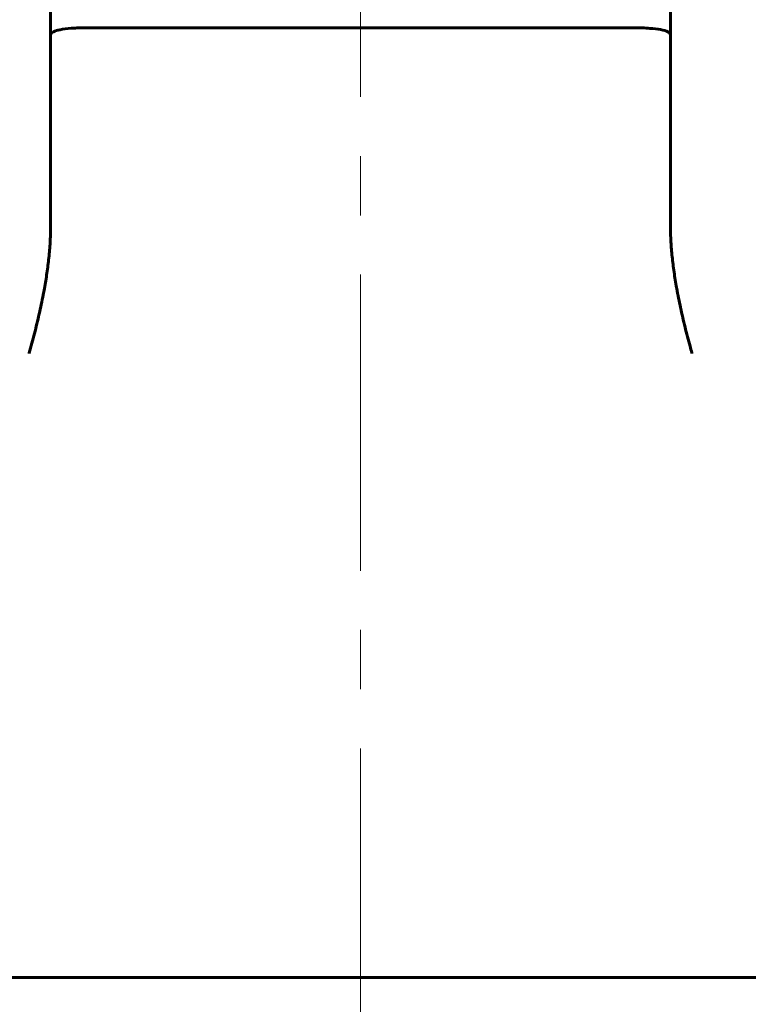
# Model space of a CAD drawing. Header units: millimetres. Extents: x 0 to 210, y 0 to 297.
# Tile 22 of 29: x 143 to 161, y 204 to 229. Entities that reach past the tile are written whole.
import ezdxf

# ---------------------------------------------------------------- set-up
doc = ezdxf.new("R2010")
doc.units = ezdxf.units.MM
for name, pattern in [('K5LT_AXLED', [12, 7.5, -1.5, 1.5, -1.5]), ('K5LT_BASIC', [0]), ('K5LT_THIN', [0])]:
    doc.linetypes.add(name, pattern=pattern)
doc.layers.add('Системный слой', color=7, linetype='Continuous')
doc.layers.add('Системный слой (1)', color=7, linetype='Continuous', true_color=0x6c6c6c)
doc.styles.add('KDIMTEXTSTYLE', font='txt', dxfattribs={"width": 0.96, "oblique": 15, "height": 5})
doc.styles.add('KTEXTSTYLE', font='txt', dxfattribs={"width": 0.96, "height": 5})
doc.dimstyles.new('KDIMSTYLE (1.00)', dxfattribs={"dimtxt": 5, "dimasz": 1, "dimexe": 2, "dimexo": 0, "dimgap": 1, "dimtad": 1, "dimtxsty": 'KDIMTEXTSTYLE', "dimsah": 1, "dimcen": 0, "dimdle": 1, "dimadec": 0, "dimazin": 0, "dimtfac": 0.667, "dimtmove": 0, "dimatfit": 3, "dimfxl": 1, "dimtvp": 1, "dimtolj": 1, "dimtzin": 0, "dimarcsym": 0})

# ---------------------------------------------------------------- blocks, each defined once
blk = doc.blocks.new('U115')
at = {"layer": 'Системный слой (1)', "color": 143, "linetype": 'K5LT_BASIC', "lineweight": 60, "true_color": 0x33acca}
for p, q in [((143.617, 236.877), (143.617, 236.644)), ((143.617, 236.644), (143.617, 228.711))]:
    blk.add_line(p, q, dxfattribs=at)
blk = doc.blocks.new('U117')
at = {"layer": 'Системный слой (1)', "color": 143, "linetype": 'K5LT_BASIC', "lineweight": 60, "true_color": 0x33acca}
for p, q in [((159.331, 236.644), (159.331, 236.877)), ((159.331, 228.71), (159.331, 236.644))]:
    blk.add_line(p, q, dxfattribs=at)
blk = doc.blocks.new('D8')
at = {"layer": 'Системный слой (1)'}
for points in [[(124.474, 258.356), (124.974, 259.014), (119.974, 258.356), (124.974, 257.698)], [(182.974, 258.356), (177.974, 259.014), (178.474, 258.356), (177.974, 257.698)]]:
    blk.add_hatch(color=7, dxfattribs=at).paths.add_polyline_path(points)
at = {"layer": 'Системный слой (1)', "color": 7, "linetype": 'K5LT_THIN', "lineweight": 18, "true_color": 0xffffff}
for p, q in [((119.974, 165.544), (119.974, 260.356)), ((182.974, 165.544), (182.974, 260.356)), ((119.974, 258.356), (124.974, 259.014)), ((124.974, 259.014), (124.474, 258.356)), ((178.474, 258.356), (177.974, 259.014)), ((177.974, 259.014), (182.974, 258.356)), ((124.974, 257.698), (119.974, 258.356)), ((119.974, 258.356), (182.974, 258.356)), ((124.474, 258.356), (124.974, 257.698)), ((182.974, 258.356), (177.974, 257.698)), ((177.974, 257.698), (178.474, 258.356))]:
    blk.add_line(p, q, dxfattribs=at)
blk.add_wipeout([(145.802, 259.356), (145.802, 266.738), (156.693, 266.738), (156.693, 259.356)]).dxf.layer = 'Системный слой (1)'
at = {"layer": 'Системный слой (1)', "color": 7, "char_height": 5, "attachment_point": 1, "style": 'KTEXTSTYLE'}
for s, insert in [('\\fArial|b0|c204|p34;\\H5.0;\\W1.000;\\Q15;\\fGOST Type AU|b0|i0|c204|p34;\\Q15;\\W0.960;⌀', (145.802, 265.944)), ('\\fArial|b0|c204|p34;\\H5.0;\\W1.000;\\Q15;\\fGOST Type AU|b0|i0|c204|p34;\\Q15;\\W0.960;63', (149.109, 265.944))]:
    blk.add_mtext(s, dxfattribs=dict(at, insert=insert))
blk = doc.blocks.new('KDIMARROW_01')
at = {"layer": 'Системный слой'}
blk.add_hatch(color=0, dxfattribs=at).paths.add_polyline_path([(-5, -0.658), (0, 0), (-5, 0.658), (-4.5, 0)])
at = {"layer": 'Системный слой', "color": 0, "linetype": 'K5LT_THIN', "lineweight": 18}
for p, q in [((-4.5, 0), (-5, 0.658)), ((-5, 0.658), (0, 0)), ((0, 0), (-5, -0.658)), ((-5, -0.658), (-4.5, 0))]:
    blk.add_line(p, q, dxfattribs=at)
at = {"layer": 'Системный слой (1)', "color": 0, "linetype": 'K5LT_THIN', "lineweight": 18}
blk.add_line((151.474, 130.644), (150.474, 130.644), dxfattribs=at)

msp = doc.modelspace()

# ---------------------------------------------------------------- linework, layer by layer
at = {"layer": 'Системный слой (1)', "color": 143, "linetype": 'K5LT_BASIC', "lineweight": 60, "true_color": 0x33acca}
for p, q in [((143.617, 228.711), (143.617, 223.83)), ((158.458, 228.894), (144.49, 228.894)), ((159.331, 223.83), (159.331, 228.71)), ((137.694, 204.844), (165.254, 204.844))]:
    msp.add_line(p, q, dxfattribs=at)
for points, knots in [([(143.617, 228.711), (143.617, 228.714), (143.617, 228.718), (143.623, 228.75), (143.647, 228.775), (143.731, 228.817), (143.787, 228.833), (143.936, 228.862), (144.032, 228.874), (144.184, 228.885), (144.232, 228.888), (144.322, 228.892), (144.363, 228.893), (144.434, 228.894), (144.462, 228.894), (144.49, 228.894)], [-0.1588419, -0.1588419, -0.1588419, -0.1588419, -0.1543354, -0.1543354, -0.1164914, -0.1164914, -0.0815533, -0.0815533, -0.0415051, -0.0415051, -0.024235, -0.024235, -0.0096871, -0.0096871, 0, 0, 0, 0]), ([(158.458, 228.894), (158.475, 228.894), (158.492, 228.894), (158.543, 228.894), (158.577, 228.893), (158.68, 228.89), (158.747, 228.886), (158.91, 228.874), (159.001, 228.863), (159.158, 228.834), (159.221, 228.816), (159.309, 228.77), (159.331, 228.742), (159.331, 228.71)], [0, 0, 0, 0, 0.0057615, 0.0057615, 0.0176604, 0.0176604, 0.0415943, 0.0415943, 0.0791647, 0.0791647, 0.1185742, 0.1185742, 0.1589194, 0.1589194, 0.1589194, 0.1589194]), ([(143.073, 220.648), (143.075, 220.652), (143.076, 220.656), (143.122, 220.824), (143.166, 220.987), (143.25, 221.316), (143.29, 221.482), (143.364, 221.808), (143.398, 221.97), (143.439, 222.184), (143.449, 222.238), (143.483, 222.425), (143.505, 222.555), (143.543, 222.815), (143.559, 222.943), (143.587, 223.201), (143.598, 223.332), (143.612, 223.585), (143.616, 223.708), (143.617, 223.83)], [-0.2987689, -0.2987689, -0.2987689, -0.2987689, -0.2976359, -0.2976359, -0.2539599, -0.2539599, -0.2097078, -0.2097078, -0.1663667, -0.1663667, -0.1518552, -0.1518552, -0.1158012, -0.1158012, -0.0787998, -0.0787998, -0.0393999, -0.0393999, -0.0000235, -0.0000235, -0.0000235, -0.0000235]), ([(159.331, 223.83), (159.333, 223.711), (159.336, 223.591), (159.35, 223.347), (159.36, 223.224), (159.386, 222.969), (159.403, 222.838), (159.441, 222.576), (159.462, 222.446), (159.487, 222.306), (159.488, 222.298), (159.519, 222.13), (159.551, 221.969), (159.621, 221.643), (159.66, 221.478), (159.74, 221.151), (159.782, 220.99), (159.841, 220.772), (159.856, 220.716), (159.872, 220.656), (159.874, 220.652), (159.875, 220.648)], [-0.3527228, -0.3527228, -0.3527228, -0.3527228, -0.3072389, -0.3072389, -0.2627633, -0.2627633, -0.2177627, -0.2177627, -0.1750216, -0.1750216, -0.1727621, -0.1727621, -0.1211851, -0.1211851, -0.0689188, -0.0689188, -0.0177011, -0.0177011, 0, 0, 0.0013428, 0.0013428, 0.0013428, 0.0013428])]:
    msp.add_open_spline(points, degree=3, knots=knots, dxfattribs=at)

# ---------------------------------------------------------------- block references
at = {"layer": 'Системный слой (1)'}
for name in ['U115', 'U117']:
    msp.add_blockref(name, (0, 0), dxfattribs=at)

# ---------------------------------------------------------------- next in the draw order: dimensions: what is measured, and where the dimension line sits
at = {"layer": 'Системный слой (1)', "color": 7}
dim = msp.add_linear_dim(base=(119.974, 258.356), p1=(182.974, 165.544), p2=(119.974, 165.544), dimstyle='KDIMSTYLE (1.00)', override={"dimexo": 0, "dimpost": '\\fGOST Type AU|b0|c204|p34;\\H5.0;\\W0.960;\\Q15;∅<>', "dimblk1": 'KDIMARROW_01', "dimblk2": 'KDIMARROW_01', "dimse1": 0, "dimse2": 0, "dimclrt": 7, "dimtol": 1, "dimtp": 0, "dimtm": 0, "dimtdec": 5, "dimtolj": 1}, dxfattribs=at)
dim.commit()
dim.dimension.update_dxf_attribs({"geometry": 'D8', "text_midpoint": (151.474, 258.356), "dimtype": 160})

# ---------------------------------------------------------------- next in the draw order: linework, layer by layer
at = {"layer": 'Системный слой (1)', "color": 30, "linetype": 'K5LT_AXLED', "lineweight": 18, "true_color": 0xff8000}
msp.add_line((151.474, 131.144), (151.474, 240.644), dxfattribs=at)

doc.saveas('drawing.dxf')
